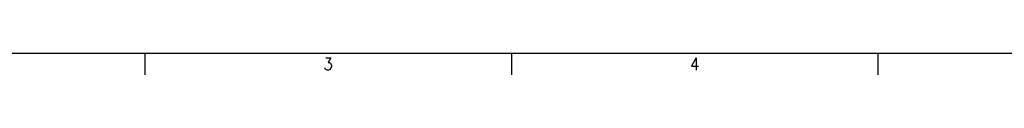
# Model space of a CAD drawing. Header units: inches. Extents: x 0 to 841, y 0 to 594.
# Tile 2 of 80: x 171.45 to 457.18, y 0 to 6.35. Entities that reach past the tile are written whole.
import ezdxf

# ---------------------------------------------------------------- set-up
doc = ezdxf.new("R2010")
doc.units = ezdxf.units.IN
doc.layers.add('1', color=7, linetype='Continuous')
doc.styles.add('CONVERTER_11', font='txt.shx', dxfattribs={"width": 0.9})

# ---------------------------------------------------------------- blocks, each defined once
blk = doc.blocks.new('Drawing_Grid_Zones__292', base_point=(6.35, 6.35))
at = {"layer": '1', "color": 4, "linetype": 'Continuous'}
for p, q in [((207.775, 6.35), (207.775, 0)), ((314.1375, 6.35), (314.1375, 0)), ((420.5, 6.35), (420.5, 0))]:
    blk.add_line(p, q, dxfattribs=at)
at = {"layer": '1', "color": 4, "char_height": 3.5, "attachment_point": 5, "line_spacing_factor": 1.080432, "style": 'CONVERTER_11'}
for s, insert in [('3', (260.95625, 3.175)), ('4', (367.31875, 3.175))]:
    blk.add_mtext(s, dxfattribs=dict(at, insert=insert))
blk = doc.blocks.new('A1_Size_Verigy_Frame__293', base_point=(6.35, 6.35))
at = {"layer": '1', "color": 7, "linetype": 'Continuous'}
blk.add_line((9.35, 6.35), (831.65, 6.35), dxfattribs=at)
at = {"layer": '1'}
blk.add_blockref('Drawing_Grid_Zones__292', (6.35, 6.35), dxfattribs=at)

msp = doc.modelspace()

# ---------------------------------------------------------------- block references
msp.add_blockref('A1_Size_Verigy_Frame__293', (6.35, 6.35))

doc.saveas('drawing.dxf')
